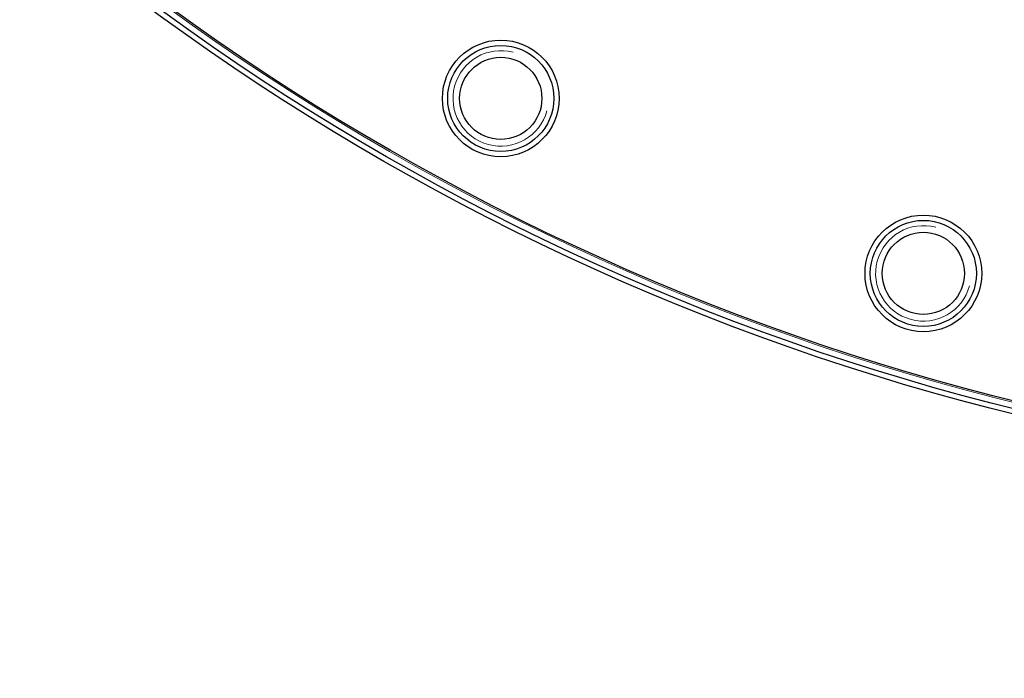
# Model space of a CAD drawing. Header units: inches. Extents: x 0 to 20790, y -12 to 14700.
# Tile 224 of 256: x 9602 to 9788, y 4057 to 4181. Entities that reach past the tile are written whole.
import ezdxf

# ---------------------------------------------------------------- set-up
doc = ezdxf.new("R2010")
doc.units = ezdxf.units.IN
doc.layers.add('1', color=7, linetype='Continuous', true_color=0xffffff)
doc.layers.add('254', color=7, linetype='Continuous', true_color=0xffffff)
doc.styles.add('latin_extended', font='simplex.shx')
doc.dimstyles.get("Standard").update_dxf_attribs({"dimtxt": 0.18, "dimasz": 0.18, "dimexe": 0.18, "dimexo": 0.0625, "dimgap": 0.09, "dimtad": 0, "dimtih": 1, "dimtoh": 1, "dimdec": 4, "dimzin": 0, "dimdsep": 46, "dimtxsty": 'Standard', "dimcen": 0.09, "dimadec": 0, "dimazin": 0, "dimtfac": 1, "dimtdec": 4, "dimtofl": 0, "dimtmove": 0, "dimatfit": 3, "dimfxl": 1, "dimtolj": 1, "dimtzin": 0, "dimarcsym": 0})

# ---------------------------------------------------------------- blocks, each defined once
blk = doc.blocks.new('_U13')
at = {"layer": '254', "color": 3, "linetype": 'Continuous', "lineweight": 13, "transparency": 16777216}
for p, q in [((9865.39, 4554.26), (8773.7, 4554.26)), ((8808.7, 4431.76), (8808.7, 3523.76)), ((9580.24, 3401.26), (8773.7, 3401.26))]:
    blk.add_line(p, q, dxfattribs=at)
at = {"layer": '254', "color": 3, "transparency": 16777216}
for points in [[(8829.12, 4431.76), (8788.28, 4431.76), (8808.7, 4554.26)], [(8788.28, 3523.76), (8829.12, 3523.76), (8808.7, 3401.26)]]:
    blk.add_solid(points, dxfattribs=at)
at = {"layer": 'Defpoints', "color": 0, "transparency": 16777216}
for p in [(9900.39, 4554.26), (8808.7, 3401.26), (9615.24, 3401.26)]:
    blk.add_point(p, dxfattribs=at)
at = {"layer": '254', "color": 2, "lineweight": 13, "transparency": 16777216, "insert": (8624.95, 3792.59), "char_height": 122.5, "attachment_point": 1, "rotation": 90, "style": 'latin_extended'}
blk.add_mtext('\\A1;1153', dxfattribs=at)

msp = doc.modelspace()

# ---------------------------------------------------------------- linework, layer by layer
at = {"layer": '1', "color": 110, "linetype": 'Continuous', "lineweight": 13}
for radius in [616.6, 458.862]:
    msp.add_circle((9900.394, 4554.257), radius, dxfattribs=at)
at = {"layer": '1', "color": 2, "linetype": 'Continuous', "lineweight": 25}
for centre, radius in [((9900.394, 4554.257), 615), ((9900.394, 4554.257), 613), ((9900.394, 4554.257), 461), ((9900.394, 4554.257), 460), ((9900.394, 4554.257), 458.594), ((9692.98, 4166.211, 0), 11), ((9692.98, 4166.211, 0), 10), ((9692.98, 4166.211, 0), 7.75), ((9772.669, 4133.203), 11), ((9772.669, 4133.203), 10), ((9772.669, 4133.203), 7.75)]:
    msp.add_circle(centre, radius, dxfattribs=at)
at = {"layer": '1', "color": 120, "linetype": 'Continuous', "lineweight": 13}
for centre in [(9692.98, 4166.211), (9772.669, 4133.203)]:
    msp.add_arc(centre, 9, 75, 345, dxfattribs=at)

# ---------------------------------------------------------------- dimensions: what is measured, and where the dimension line sits
at = {"layer": '254', "color": 2, "linetype": 'Continuous', "lineweight": 13}
dim = msp.add_linear_dim(base=(8808.7, 3401.257), p1=(9900.394, 4554.257), p2=(9615.244, 3401.257), angle=90, dimstyle='Standard', override={"dimscale": 35, "dimtxt": 3.5, "dimasz": 3.5, "dimexe": 1, "dimexo": 1, "dimgap": 1.75, "dimtad": 1, "dimtih": 0, "dimtoh": 0, "dimdec": 2, "dimlfac": 1, "dimzin": 8, "dimdsep": 46, "dimlunit": 2, "dimtxsty": 'latin_extended', "dimsah": 1, "dimse1": 0, "dimse2": 0, "dimsd1": 0, "dimsd2": 0, "dimclrd": 3, "dimclre": 3, "dimclrt": 2, "dimtol": 0, "dimtm": -0.1, "dimtfac": 0.714286, "dimtdec": 3, "dimtofl": 1, "dimtmove": 0, "dimtzin": 8, "dimlwd": 13, "dimlwe": 13}, dxfattribs=at)
dim.commit()
dim.dimension.update_dxf_attribs({"geometry": '_U13', "text_midpoint": (8808.7, 3985.085), "dimtype": 160})

doc.saveas('drawing.dxf')
